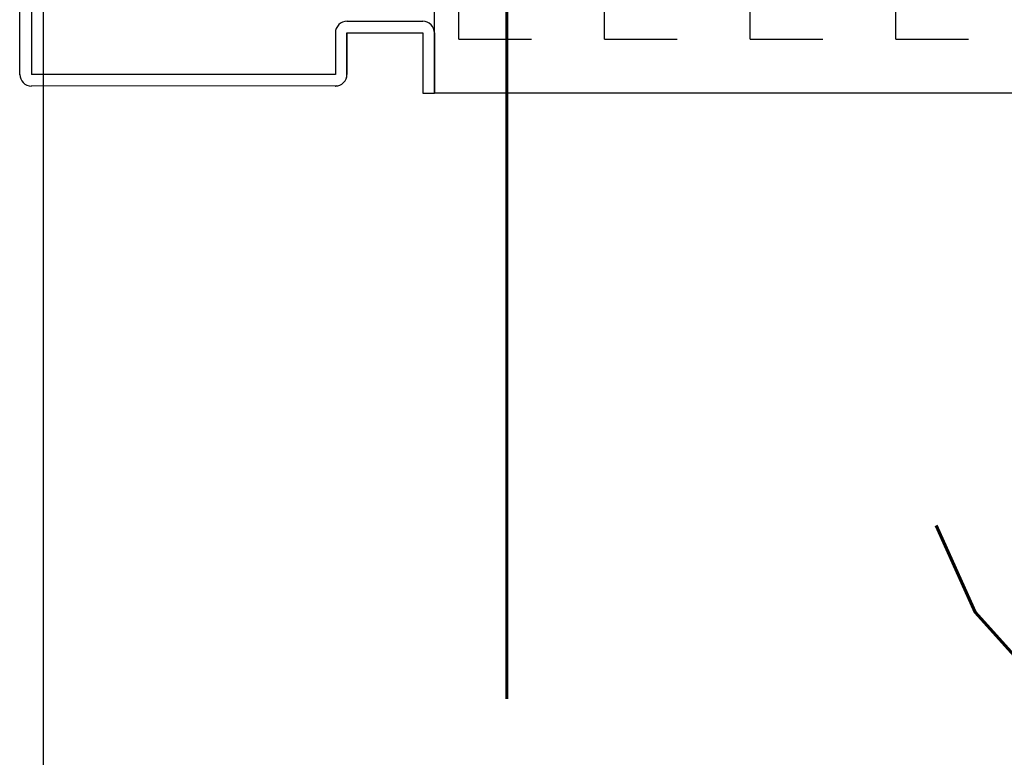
# Model space of a CAD drawing. Header units: millimetres. Extents: x -4577 to 1032787, y -66234 to 201209.
# Tile 119 of 256: x 4366 to 4501, y -9100 to -8999. Entities that reach past the tile are written whole.
import ezdxf

# ---------------------------------------------------------------- set-up
doc = ezdxf.new("R2010")
doc.units = ezdxf.units.MM
doc.linetypes.add('510_5_2OG_ELT_1004$0$11-07-22_DS_2OG$0$AUSGEZOGEN', pattern=[0])
for name, color, linetype in [('510_5_2OG_ELT_1004$0$11-07-22_DS_2OG$0$EBENE_1', 8, '510_5_2OG_ELT_1004$0$11-07-22_DS_2OG$0$AUSGEZOGEN'), ('510_5_2OG_ELT_1004$0$11-07-22_DS_2OG$0$Schraffur', 8, '510_5_2OG_ELT_1004$0$11-07-22_DS_2OG$0$AUSGEZOGEN'), ('510_5_2OG_ELT_1004$0$11-07-22_DS_2OG$0$STANDARD', 8, '510_5_2OG_ELT_1004$0$11-07-22_DS_2OG$0$AUSGEZOGEN')]:
    doc.layers.add(name, color=color, linetype=linetype)
doc.styles.add('510_5_2OG_ELT_1004$0$Standard', font='simplex.shx')

# ---------------------------------------------------------------- blocks, each defined once
blk = doc.blocks.new('510_5_2OG_ELT_1004')
at = {"layer": '510_5_2OG_ELT_1004$0$11-07-22_DS_2OG$0$Schraffur', "linetype": 'Continuous'}
h = blk.add_hatch(dxfattribs=at)
h.set_pattern_fill('MUSTER_NA', color=256, scale=10, style=0, pattern_type=2)
h.set_pattern_definition([(0, (1905.797, -66881.692), (20, 20), [10, -10]), (90, (1905.797, -66881.692), (20, 20), [10, -10])])
h.paths.add_polyline_path([(4947.36, -8996.56), (4422.46, -8996.56), (4422.46, -9009.06), (4947.36, -9009.06)], flags=0)
at = {"layer": '510_5_2OG_ELT_1004$0$11-07-22_DS_2OG$0$EBENE_1'}
for p, q in [((4367.12, -8943.22), (4367.12, -9006.48)), ((4365.53, -9006.52), (4365.51, -8944.54))]:
    blk.add_line(p, q, dxfattribs=at)
at = {"layer": '510_5_2OG_ELT_1004$0$11-07-22_DS_2OG$0$STANDARD', "linetype": '510_5_2OG_ELT_1004$0$11-07-22_DS_2OG$0$AUSGEZOGEN'}
for p, q in [((4368.73, -8929.72), (4368.73, -9138.05)), ((4422.46, -9009.06), (4422.46, -8996.56)), ((4420.87, -8999.19), (4410.46, -8999.19)), ((4408.87, -9000.77), (4408.87, -9006.48)), ((4410.46, -9006.45), (4410.45, -9000.77)), ((4410.46, -9000.77), (4410.46, -9006.48)), ((4410.46, -9000.77), (4420.87, -9000.77)), ((4420.87, -9000.77), (4420.87, -9009.06)), ((4422.46, -9000.77), (4422.46, -9009.06)), ((4408.87, -9006.48), (4367.12, -9006.48)), ((4409.08, -9008.06), (4367.1, -9008.07)), ((4420.87, -9009.06), (4422.46, -9009.06)), ((4947.36, -9009.06), (4422.46, -9009.06))]:
    blk.add_line(p, q, dxfattribs=at)
for centre, start, end in [((4410.46, -9000.77), 89.3639, 180), ((4420.87, -9000.77), 359.3639, 90), ((4367.12, -9006.48), 180, 270), ((4408.87, -9006.48), 269.3639, 0), ((4408.87, -9006.48), 270, 0.897)]:
    blk.add_arc(centre, 1.59, start, end, dxfattribs=at)
at = {"layer": '510_5_2OG_ELT_1004$0$11-07-22_DS_2OG$0$STANDARD', "linetype": '510_5_2OG_ELT_1004$0$11-07-22_DS_2OG$0$AUSGEZOGEN', "style": '510_5_2OG_ELT_1004$0$Standard'}
blk.add_text('T30-RS', height=125, dxfattribs=at).set_placement((4389.57, -9092.22))

msp = doc.modelspace()

# ---------------------------------------------------------------- block references
msp.add_blockref('510_5_2OG_ELT_1004', (0, -0.05))

doc.saveas('drawing.dxf')
